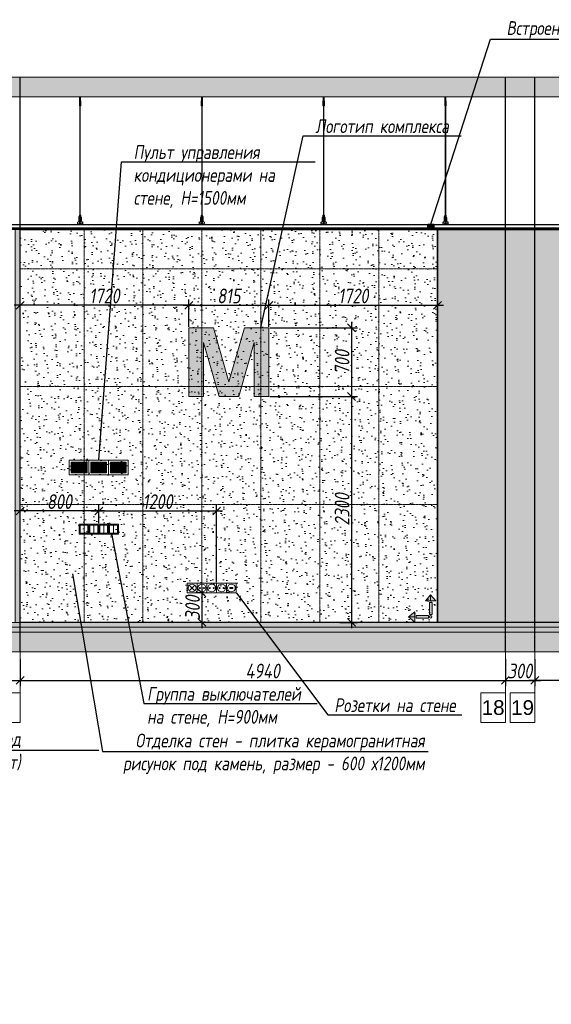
# Model space of a CAD drawing. Header units: millimetres. Extents: x -57162 to 485422, y -209335 to -9481.
# Tile 8 of 256: x -41052 to -35639, y -203874 to -193851. Entities that reach past the tile are written whole.
import ezdxf
from ezdxf import colors
from ezdxf.entities.mleader import LeaderData, LeaderLine
from ezdxf.math import Vec2, Vec3

# ---------------------------------------------------------------- set-up
doc = ezdxf.new("R2010")
doc.units = ezdxf.units.MM
doc.linetypes.add('DASHDOT', pattern=[25.4, 12.7, -6.35, 0, -6.35])
doc.layers.get('Defpoints').update_dxf_attribs({"color": 31})
doc.layers.add('1_Двери', color=7, linetype='Continuous')
for name, color, linetype, lineweight in [('3_RC_Ceiling', 253, 'Continuous', 5), ('A-DETL-GENF', 7, 'Continuous', 5), ('EOM', 1, 'Continuous', 5), ('light_pot', 52, 'Continuous', 15), ('meb', 26, 'Continuous', 15)]:
    doc.layers.add(name, color=color, linetype=linetype, lineweight=lineweight)
for name, color, linetype, lineweight, true_color in [('dim_per', 7, 'Continuous', 9, 0x1c3800), ('dim_razv', 7, 'DASHDOT', 9, 0x183018), ('pol', 7, 'Continuous', 15, 0x55666d), ('wall_new', 7, 'Continuous', 30, 0x003d7a)]:
    doc.layers.add(name, color=color, linetype=linetype, lineweight=lineweight, true_color=true_color)
doc.styles.add('fl_iso paper', font='isocpeur.ttf', dxfattribs={"width": 0.8, "oblique": 10})
doc.styles.get("Standard").update_dxf_attribs({"font": 'arial.ttf'})
doc.dimstyles.new('In tre 1_50', dxfattribs={"dimtxt": 150, "dimasz": 80, "dimexe": 60, "dimexo": 10, "dimgap": 20, "dimtad": 1, "dimdec": 0, "dimrnd": 5, "dimzin": 0, "dimdsep": 46, "dimtxsty": 'fl_iso paper', "dimblk": 'OBLIQUE', "dimcen": 0, "dimdle": 60, "dimadec": 0, "dimazin": 0, "dimtfac": 1, "dimtdec": 0, "dimtofl": 0, "dimtmove": 1, "dimatfit": 1, "dimfxl": 40, "dimtolj": 1, "dimtzin": 0, "dimarcsym": 1})

# ---------------------------------------------------------------- blocks, each defined once
blk = doc.blocks.new('_Oblique')
at = {"color": 0, "linetype": 'ByBlock', "lineweight": -2}
blk.add_line((-0.5, -0.5), (0.5, 0.5), dxfattribs=at)
blk = doc.blocks.new('*D1165')
at = {"layer": 'Defpoints', "color": 0, "linetype": 'ByBlock', "transparency": 16777216}
for p in [(-41747, -200352), (-41047, -200352), (-41047, -200576)]:
    blk.add_point(p, dxfattribs=at)
at = {"layer": 'dim_razv', "color": 0, "linetype": 'ByBlock', "lineweight": -2, "transparency": 16777216}
for p, q in [((-41747, -200362), (-41747, -200636)), ((-41047, -200362), (-41047, -200636)), ((-41807, -200576), (-40987, -200576))]:
    blk.add_line(p, q, dxfattribs=at)
at = {"layer": 'dim_razv', "color": 0, "linetype": 'ByBlock', "lineweight": -2, "transparency": 16777216, "xscale": 80, "yscale": 80, "zscale": 80, "rotation": 180}
blk.add_blockref('_Oblique', (-41747, -200576), dxfattribs=at)
at = {"layer": 'dim_razv', "color": 0, "linetype": 'ByBlock', "lineweight": -2, "transparency": 16777216, "xscale": 80, "yscale": 80, "zscale": 80}
blk.add_blockref('_Oblique', (-41047, -200576), dxfattribs=at)
at = {"layer": 'dim_razv', "color": 0, "linetype": 'ByBlock', "transparency": 16777216, "insert": (-41397, -200481), "char_height": 150, "attachment_point": 5, "style": 'fl_iso paper'}
blk.add_mtext('\\A1;700', dxfattribs=at)
blk = doc.blocks.new('*D1166')
at = {"layer": 'Defpoints', "color": 0, "linetype": 'ByBlock', "transparency": 16777216}
for p in [(-41047, -200362), (-36107, -200352), (-36107, -200576)]:
    blk.add_point(p, dxfattribs=at)
at = {"layer": 'dim_razv', "color": 0, "linetype": 'ByBlock', "lineweight": -2, "transparency": 16777216}
for p, q in [((-36107, -200362), (-36107, -200636)), ((-41047, -200372), (-41047, -200636)), ((-41107, -200576), (-36047, -200576))]:
    blk.add_line(p, q, dxfattribs=at)
at = {"layer": 'dim_razv', "color": 0, "linetype": 'ByBlock', "lineweight": -2, "transparency": 16777216, "xscale": 80, "yscale": 80, "zscale": 80, "rotation": 180}
blk.add_blockref('_Oblique', (-41047, -200576), dxfattribs=at)
at = {"layer": 'dim_razv', "color": 0, "linetype": 'ByBlock', "lineweight": -2, "transparency": 16777216, "xscale": 80, "yscale": 80, "zscale": 80}
blk.add_blockref('_Oblique', (-36107, -200576), dxfattribs=at)
at = {"layer": 'dim_razv', "color": 0, "linetype": 'ByBlock', "transparency": 16777216, "insert": (-38577, -200481), "char_height": 150, "attachment_point": 5, "style": 'fl_iso paper'}
blk.add_mtext('\\A1;4940', dxfattribs=at)
blk = doc.blocks.new('*D1169')
at = {"layer": 'Defpoints', "color": 0, "linetype": 'ByBlock', "transparency": 16777216}
for p in [(-36107, -200352), (-35807, -200352), (-35807, -200576)]:
    blk.add_point(p, dxfattribs=at)
at = {"layer": 'dim_razv', "color": 0, "linetype": 'ByBlock', "lineweight": -2, "transparency": 16777216}
for p, q in [((-36107, -200362), (-36107, -200636)), ((-35807, -200362), (-35807, -200636)), ((-36167, -200576), (-35747, -200576))]:
    blk.add_line(p, q, dxfattribs=at)
at = {"layer": 'dim_razv', "color": 0, "linetype": 'ByBlock', "lineweight": -2, "transparency": 16777216, "xscale": 80, "yscale": 80, "zscale": 80, "rotation": 180}
blk.add_blockref('_Oblique', (-36107, -200576), dxfattribs=at)
at = {"layer": 'dim_razv', "color": 0, "linetype": 'ByBlock', "lineweight": -2, "transparency": 16777216, "xscale": 80, "yscale": 80, "zscale": 80}
blk.add_blockref('_Oblique', (-35807, -200576), dxfattribs=at)
at = {"layer": 'dim_razv', "color": 0, "linetype": 'ByBlock', "transparency": 16777216, "insert": (-35957, -200481), "char_height": 150, "attachment_point": 5, "style": 'fl_iso paper'}
blk.add_mtext('\\A1;300', dxfattribs=at)
blk = doc.blocks.new('*D1175')
at = {"layer": 'Defpoints', "color": 0, "linetype": 'ByBlock', "transparency": 16777216}
for p in [(-35807, -200362), (-34507, -200352), (-35807, -200576)]:
    blk.add_point(p, dxfattribs=at)
at = {"layer": 'dim_razv', "color": 0, "linetype": 'ByBlock', "lineweight": -2, "transparency": 16777216}
for p, q in [((-34507, -200362), (-34507, -200636)), ((-35807, -200372), (-35807, -200636)), ((-34447, -200576), (-35867, -200576))]:
    blk.add_line(p, q, dxfattribs=at)
at = {"layer": 'dim_razv', "color": 0, "linetype": 'ByBlock', "lineweight": -2, "transparency": 16777216, "xscale": 80, "yscale": 80, "zscale": 80, "rotation": 180}
blk.add_blockref('_Oblique', (-35807, -200576), dxfattribs=at)
at = {"layer": 'dim_razv', "color": 0, "linetype": 'ByBlock', "lineweight": -2, "transparency": 16777216, "xscale": 80, "yscale": 80, "zscale": 80}
blk.add_blockref('_Oblique', (-34507, -200576), dxfattribs=at)
at = {"layer": 'dim_razv', "color": 0, "linetype": 'ByBlock', "transparency": 16777216, "insert": (-35157, -200481), "char_height": 150, "attachment_point": 5, "style": 'fl_iso paper'}
blk.add_mtext('\\A1;1300', dxfattribs=at)
blk = doc.blocks.new('*U1158')
at = {"layer": '3_RC_Ceiling', "ltscale": 20}
for p, q in [((490275, -64310), (490275, -64370)), ((490285, -64348), (490275, -64348)), ((490278, -64349), (490278, -64370)), ((490280, -64305), (490280, -64324)), ((490282, -64349), (490282, -64370)), ((490285, -64310), (490285, -64370)), ((490272, -64363), (490278, -64363)), ((490272, -64391), (490278, -64391)), ((490285, -64370), (490275, -64370)), ((490278, -64398), (490278, -64357)), ((490278, -65492), (490278, -64404)), ((490282, -64398), (490282, -64357)), ((490282, -64363), (490287, -64363)), ((490282, -64391), (490287, -64391)), ((490282, -65492), (490282, -64404)), ((490272, -65524), (490278, -65524)), ((490278, -65511), (490278, -65483)), ((490278, -65559), (490278, -65519)), ((490282, -65511), (490282, -65483)), ((490282, -65559), (490282, -65519)), ((490282, -65524), (490287, -65524)), ((490272, -65553), (490278, -65553)), ((490286, -65569), (490274, -65569)), ((490274, -65587), (490274, -65598)), ((490274, -65598), (490274, -65604)), ((490276, -65575), (490276, -65571)), ((490278, -65571), (490277, -65571)), ((490277, -65575), (490277, -65571)), ((490278, -65575), (490277, -65575)), ((490278, -65575), (490277, -65575)), ((490278, -65583), (490278, -65566)), ((490282, -65553), (490287, -65553)), ((490282, -65583), (490282, -65566)), ((490283, -65571), (490282, -65571)), ((490282, -65575), (490282, -65571)), ((490283, -65575), (490282, -65575)), ((490282, -65575), (490282, -65575)), ((490283, -65575), (490283, -65571)), ((490286, -65587), (490286, -65598)), ((490286, -65598), (490286, -65604))]:
    blk.add_line(p, q, dxfattribs=at)
at = {"layer": '3_RC_Ceiling', "ltscale": 20, "elevation": -5}
blk.add_lwpolyline([(490272, -64352), (490272, -64403, 0.311691), (490287, -64403), (490287, -64352, 0.333333)], format="xyb", close=True, dxfattribs=at)
at = {"layer": '3_RC_Ceiling', "ltscale": 20}
for points in [[(490282, -64358, 0.15158), (490282, -64357, 0.106977), (490281, -64357, 0.07462), (490281, -64356, 0.061287), (490280, -64356, 0.061287), (490279, -64356, 0.07462), (490278, -64357, 0.106977), (490278, -64357, 0.15158), (490278, -64358, 0.156429), (490278, -64358, 0.106977)], [(490282, -64397, -0.15158), (490282, -64398, -0.106977), (490281, -64398, -0.07462), (490281, -64398, -0.061287), (490280, -64399, -0.061287), (490279, -64398, -0.07462), (490278, -64398, -0.106977), (490278, -64398, -0.15158), (490278, -64397, -0.156429), (490278, -64397, -0.106977)], [(490282, -64358, -0.164855), (490282, -64358, -0.106977)], [(490282, -64397, -0.164855), (490282, -64397, -0.15158)], [(490287, -65525, -0.160742), (490294, -65538), (490294, -65568, 0.196304), (490301, -65586, -0.186577), (490302, -65588, 0.403263), (490303, -65589), (490303, -65589, 0.315299), (490305, -65588), (490305, -65588, -0.253979), (490306, -65587, -0.113914), (490307, -65587, -0.349227), (490308, -65588), (490308, -65590, -0.065543), (490308, -65592), (490306, -65597, -0.339454), (490296, -65604), (490263, -65604, -0.339454), (490254, -65597), (490252, -65592, -0.065543), (490252, -65590), (490252, -65588, -0.349227), (490253, -65587, -0.113914), (490254, -65587, -0.253979), (490255, -65588), (490255, -65588, 0.315299), (490256, -65589), (490256, -65589, 0.403263), (490258, -65588, -0.186577), (490259, -65586, 0.196304), (490266, -65568), (490266, -65538, -0.160742), (490272, -65525)], [(490282, -65519, 0.15158), (490282, -65519, 0.106977), (490281, -65518, 0.07462), (490281, -65518, 0.061287), (490280, -65518, 0.061287), (490279, -65518, 0.07462), (490278, -65518, 0.106977), (490278, -65519, 0.15158), (490278, -65519, 0.156429), (490278, -65520, 0.106977)], [(490282, -65519, -0.164855), (490282, -65520, -0.106977)], [(490286, -65589), (490286, -65589, 0.414214), (490287, -65588), (490287, -65587, 0.414214), (490286, -65587), (490273, -65587, 0.414214), (490273, -65587), (490273, -65588, 0.414214), (490273, -65589), (490274, -65589)], [(490286, -65596), (490286, -65596, -0.414214), (490287, -65596), (490287, -65597, -0.414214), (490286, -65598), (490273, -65598, -0.414214), (490273, -65597), (490273, -65596, -0.414214), (490273, -65596), (490274, -65596)], [(490286, -65604), (490286, -65605, -0.414214), (490283, -65608), (490277, -65608, -0.414214), (490274, -65605), (490274, -65604)], [(490282, -65559, -0.15158), (490282, -65559, -0.106977), (490281, -65560, -0.07462), (490281, -65560, -0.061287), (490280, -65560, -0.061287), (490279, -65560, -0.07462), (490278, -65560, -0.106977), (490278, -65559, -0.15158), (490278, -65559, -0.156429), (490278, -65558, -0.106977)], [(490282, -65558, -0.164855), (490282, -65559, -0.15158)]]:
    blk.add_lwpolyline(points, format="xyb", dxfattribs=at)
blk.add_lwpolyline([(490272, -65513), (490272, -65564, 0.311691), (490287, -65564), (490287, -65513, 0.333333)], format="xyb", close=True, dxfattribs=at)
at = {"layer": '3_RC_Ceiling', "ltscale": 20, "const_width": 2.22}
blk.add_lwpolyline([(490308, -65585, -1), (490312, -65585), (490312, -65586, -0.267949), (490311, -65587, 0.57735), (490311, -65590, -0.267949), (490312, -65591), (490312, -65594, -0.267949), (490311, -65595, 0.57735), (490311, -65597, -0.267949), (490312, -65599), (490312, -65601, -0.267949), (490311, -65602, 0.57735), (490311, -65605, -0.267949), (490312, -65606), (490312, -65609, -0.414214), (490311, -65610), (490304, -65610, -0.247529), (490303, -65610, 0.247529), (490302, -65609), (490298, -65609, 0.247529), (490297, -65610, -0.247529), (490296, -65610), (490282, -65610, -0.267949), (490281, -65610, 0.57735), (490279, -65610, -0.267949), (490277, -65610), (490264, -65610, -0.247529), (490263, -65610, 0.247529), (490261, -65609), (490258, -65609, 0.247529), (490256, -65610, -0.247529), (490255, -65610), (490249, -65610, -0.414214), (490248, -65609), (490248, -65606, -0.267949), (490248, -65605, 0.57735), (490248, -65602, -0.267949), (490248, -65601), (490248, -65599, -0.267949), (490248, -65597, 0.57735), (490248, -65595, -0.267949), (490248, -65594), (490248, -65591, -0.267949), (490248, -65590, 0.57735), (490248, -65587, -0.267949), (490248, -65586), (490248, -65585, -1), (490252, -65585, -1)], format="xyb", dxfattribs=at)
at = {"layer": '3_RC_Ceiling', "ltscale": 20, "flags": 128}
blk.add_lwpolyline([(490286, -65587, -0.414214), (490286, -65586), (490287, -65586), (490287, -65573), (490286, -65573, -0.414214), (490286, -65573), (490286, -65568), (490274, -65568), (490274, -65573, -0.414214), (490274, -65573), (490273, -65573), (490273, -65586), (490274, -65586, -0.414214), (490274, -65587)], format="xyb", dxfattribs=at)
at = {"layer": '3_RC_Ceiling', "ltscale": 20}
for centre in [(490280, -64366), (490280, -64386), (490280, -65528), (490280, -65548)]:
    blk.add_circle(centre, 1.6, dxfattribs=at)
for centre, radius, start, end in [((490280, -64376), 2.8, 131.8117, 228.1912), ((490280, -64376), 2.8, 131.8117, 228.1912), ((490280, -64376), 2.8, 48.191, 131.8117), ((490280, -64376), 2.8, 228.1912, 311.8118), ((490280, -64376), 2.8, 311.8118, 48.191), ((490280, -65538), 2.8, 131.8117, 228.1912), ((490280, -65538), 2.8, 131.8117, 228.1912), ((490280, -65538), 2.8, 48.191, 131.8117), ((490280, -65538), 2.8, 228.1912, 311.8118), ((490280, -65538), 2.8, 311.8118, 48.191), ((490277, -65571), 0.5, 90.0014, 180.0014), ((490277, -65575), 0.5, 180.0014, 270.0014), ((490279, -65582), 1.44, 219.6407, 243.4364), ((490280, -65581), 2.48, 243.4364, 258.3005), ((490278, -65583), 0.531, 180.0014, 219.6407), ((490280, -65580), 3.99, 258.3005, 270.0014), ((490280, -65580), 3.99, 270.0014, 281.7023), ((490280, -65581), 2.48, 281.7023, 296.5665), ((490281, -65582), 1.44, 296.5665, 320.3621), ((490281, -65583), 0.531, 320.3621, 0.0014), ((490283, -65571), 0.5, 0.0014, 90.0014), ((490283, -65575), 0.5, 270.0014, 0.0014)]:
    blk.add_arc(centre, radius, start, end, dxfattribs=at)
blk = doc.blocks.new('*U1198')
at = {"layer": '3_RC_Ceiling'}
blk.add_blockref('*U1158', (-490280, 64958, 3), dxfattribs=at)
blk = doc.blocks.new('*U1199')
at = {"color": 0, "linetype": 'ByBlock', "lineweight": -2, "transparency": 16777216}
for p in [(9920, 0), (11160, 0), (12400, 0), (13640, 0)]:
    blk.add_blockref('*U1198', p, dxfattribs=at)
blk = doc.blocks.new('*D1218')
at = {"layer": 'Defpoints', "color": 0, "linetype": 'ByBlock', "transparency": 16777216}
for p in [(-39169, -199686), (-39197, -199986), (-39169, -199986)]:
    blk.add_point(p, dxfattribs=at)
at = {"layer": 'dim_razv', "color": 0, "linetype": 'ByBlock', "lineweight": -2, "transparency": 16777216}
for p, q in [((-39197, -199626), (-39197, -200046)), ((-39179, -199686), (-39257, -199686)), ((-39179, -199986), (-39257, -199986))]:
    blk.add_line(p, q, dxfattribs=at)
at = {"layer": 'dim_razv', "color": 0, "linetype": 'ByBlock', "lineweight": -2, "transparency": 16777216, "xscale": 80, "yscale": 80, "zscale": 80}
for p, rotation in [((-39197, -199686), 90), ((-39197, -199986), 270)]:
    blk.add_blockref('_Oblique', p, dxfattribs=dict(at, rotation=rotation))
at = {"layer": 'dim_razv', "color": 0, "linetype": 'ByBlock', "transparency": 16777216, "insert": (-39292, -199836), "char_height": 150, "attachment_point": 5, "rotation": 90, "style": 'fl_iso paper'}
blk.add_mtext('\\A1;300', dxfattribs=at)
blk = doc.blocks.new('1')
at = {"layer": 'pol', "linetype": 'ByBlock'}
h = blk.add_hatch(color=1, dxfattribs=at)
h.paths.add_polyline_path([(35776, 73135), (35803, 73135), (35803, 73259), (35776, 73259)])
h.paths.add_polyline_path([(35790, 73275), (35843, 73275), (35790, 73338)])
h.paths.add_polyline_path([(35790, 73275), (35736, 73275), (35790, 73338)])
edge = h.paths.add_edge_path()
edge.add_arc((35790, 73111), 13.4, 0, 360)
h = blk.add_hatch(color=1, dxfattribs=at)
h.paths.add_polyline_path([(35813, 73097), (35813, 73124), (35937, 73124), (35937, 73097)])
h.paths.add_polyline_path([(35952, 73111), (35952, 73164), (36016, 73111)])
h.paths.add_polyline_path([(35952, 73111), (35952, 73057), (36016, 73111)])
at = {"layer": 'pol', "color": 1, "linetype": 'ByBlock'}
for points in [[(35790, 73275), (35736, 73275), (35790, 73338), (35790, 73275)], [(35790, 73275), (35843, 73275), (35790, 73338), (35790, 73275)], [(35952, 73111), (35952, 73164), (36016, 73111), (35952, 73111)], [(35952, 73111), (35952, 73057), (36016, 73111), (35952, 73111)]]:
    blk.add_lwpolyline(points, dxfattribs=at)
for points in [[(35776, 73135), (35803, 73135), (35803, 73259), (35776, 73259)], [(35813, 73097), (35813, 73124), (35937, 73124), (35937, 73097)]]:
    blk.add_lwpolyline(points, close=True, dxfattribs=at)
blk.add_circle((35790, 73111), 13.4, dxfattribs=at)
blk = doc.blocks.new('*D1970')
at = {"layer": 'Defpoints', "color": 0, "linetype": 'ByBlock', "transparency": 16777216}
for p in [(-41047, -198852), (-41047, -198986), (-40247, -198986)]:
    blk.add_point(p, dxfattribs=at)
at = {"layer": 'dim_razv', "color": 0, "linetype": 'ByBlock', "lineweight": -2, "transparency": 16777216}
for p, q in [((-40187, -198852), (-41107, -198852)), ((-41047, -198976), (-41047, -198792)), ((-40247, -198976), (-40247, -198792))]:
    blk.add_line(p, q, dxfattribs=at)
at = {"layer": 'dim_razv', "color": 0, "linetype": 'ByBlock', "lineweight": -2, "transparency": 16777216, "xscale": 80, "yscale": 80, "zscale": 80, "rotation": 180}
blk.add_blockref('_Oblique', (-41047, -198852), dxfattribs=at)
at = {"layer": 'dim_razv', "color": 0, "linetype": 'ByBlock', "lineweight": -2, "transparency": 16777216, "xscale": 80, "yscale": 80, "zscale": 80}
blk.add_blockref('_Oblique', (-40247, -198852), dxfattribs=at)
at = {"layer": 'dim_razv', "color": 0, "linetype": 'ByBlock', "transparency": 16777216, "insert": (-40647, -198757), "char_height": 150, "attachment_point": 5, "style": 'fl_iso paper'}
blk.add_mtext('\\A1;800', dxfattribs=at)
blk = doc.blocks.new('*D1971')
at = {"layer": 'Defpoints', "color": 0, "linetype": 'ByBlock', "transparency": 16777216}
for p in [(-39047, -198852), (-40247, -198986), (-39047, -199586)]:
    blk.add_point(p, dxfattribs=at)
at = {"layer": 'dim_razv', "color": 0, "linetype": 'ByBlock', "lineweight": -2, "transparency": 16777216}
for p, q in [((-40307, -198852), (-38987, -198852)), ((-40247, -198976), (-40247, -198792)), ((-39047, -199576), (-39047, -198792))]:
    blk.add_line(p, q, dxfattribs=at)
at = {"layer": 'dim_razv', "color": 0, "linetype": 'ByBlock', "lineweight": -2, "transparency": 16777216, "xscale": 80, "yscale": 80, "zscale": 80, "rotation": 180}
blk.add_blockref('_Oblique', (-40247, -198852), dxfattribs=at)
at = {"layer": 'dim_razv', "color": 0, "linetype": 'ByBlock', "lineweight": -2, "transparency": 16777216, "xscale": 80, "yscale": 80, "zscale": 80}
blk.add_blockref('_Oblique', (-39047, -198852), dxfattribs=at)
at = {"layer": 'dim_razv', "color": 0, "linetype": 'ByBlock', "transparency": 16777216, "insert": (-39647, -198757), "char_height": 150, "attachment_point": 5, "style": 'fl_iso paper'}
blk.add_mtext('\\A1;1200', dxfattribs=at)
blk = doc.blocks.new('*D1985')
at = {"layer": 'Defpoints', "color": 0, "linetype": 'ByBlock', "transparency": 16777216}
for p in [(-38514, -196758), (-39329, -196987), (-38514, -196987)]:
    blk.add_point(p, dxfattribs=at)
at = {"layer": 'dim_razv', "color": 0, "linetype": 'ByBlock', "lineweight": -2, "transparency": 16777216}
for p, q in [((-39389, -196758), (-38454, -196758)), ((-39329, -196977), (-39329, -196698)), ((-38514, -196977), (-38514, -196698))]:
    blk.add_line(p, q, dxfattribs=at)
at = {"layer": 'dim_razv', "color": 0, "linetype": 'ByBlock', "lineweight": -2, "transparency": 16777216, "xscale": 80, "yscale": 80, "zscale": 80, "rotation": 180}
blk.add_blockref('_Oblique', (-39329, -196758), dxfattribs=at)
at = {"layer": 'dim_razv', "color": 0, "linetype": 'ByBlock', "lineweight": -2, "transparency": 16777216, "xscale": 80, "yscale": 80, "zscale": 80}
blk.add_blockref('_Oblique', (-38514, -196758), dxfattribs=at)
at = {"layer": 'dim_razv', "color": 0, "linetype": 'ByBlock', "transparency": 16777216, "insert": (-38922, -196663), "char_height": 150, "attachment_point": 5, "style": 'fl_iso paper'}
blk.add_mtext('\\A1;815', dxfattribs=at)
blk = doc.blocks.new('*D1986')
at = {"layer": 'Defpoints', "color": 0, "linetype": 'ByBlock', "transparency": 16777216}
for p in [(-36797, -196758), (-38514, -196987), (-36797, -196987)]:
    blk.add_point(p, dxfattribs=at)
at = {"layer": 'dim_razv', "color": 0, "linetype": 'ByBlock', "lineweight": -2, "transparency": 16777216}
for p, q in [((-38574, -196758), (-36737, -196758)), ((-38514, -196977), (-38514, -196698)), ((-36797, -196977), (-36797, -196698))]:
    blk.add_line(p, q, dxfattribs=at)
at = {"layer": 'dim_razv', "color": 0, "linetype": 'ByBlock', "lineweight": -2, "transparency": 16777216, "xscale": 80, "yscale": 80, "zscale": 80, "rotation": 180}
blk.add_blockref('_Oblique', (-38514, -196758), dxfattribs=at)
at = {"layer": 'dim_razv', "color": 0, "linetype": 'ByBlock', "lineweight": -2, "transparency": 16777216, "xscale": 80, "yscale": 80, "zscale": 80}
blk.add_blockref('_Oblique', (-36797, -196758), dxfattribs=at)
at = {"layer": 'dim_razv', "color": 0, "linetype": 'ByBlock', "transparency": 16777216, "insert": (-37655, -196663), "char_height": 150, "attachment_point": 5, "style": 'fl_iso paper'}
blk.add_mtext('\\A1;1720', dxfattribs=at)
blk = doc.blocks.new('*D1987')
at = {"layer": 'Defpoints', "color": 0, "linetype": 'ByBlock', "transparency": 16777216}
for p in [(-41047, -196758), (-41047, -196987), (-39329, -196987)]:
    blk.add_point(p, dxfattribs=at)
at = {"layer": 'dim_razv', "color": 0, "linetype": 'ByBlock', "lineweight": -2, "transparency": 16777216}
for p, q in [((-39269, -196758), (-41107, -196758)), ((-41047, -196977), (-41047, -196698)), ((-39329, -196977), (-39329, -196698))]:
    blk.add_line(p, q, dxfattribs=at)
at = {"layer": 'dim_razv', "color": 0, "linetype": 'ByBlock', "lineweight": -2, "transparency": 16777216, "xscale": 80, "yscale": 80, "zscale": 80, "rotation": 180}
blk.add_blockref('_Oblique', (-41047, -196758), dxfattribs=at)
at = {"layer": 'dim_razv', "color": 0, "linetype": 'ByBlock', "lineweight": -2, "transparency": 16777216, "xscale": 80, "yscale": 80, "zscale": 80}
blk.add_blockref('_Oblique', (-39329, -196758), dxfattribs=at)
at = {"layer": 'dim_razv', "color": 0, "linetype": 'ByBlock', "transparency": 16777216, "insert": (-40188, -196663), "char_height": 150, "attachment_point": 5, "style": 'fl_iso paper'}
blk.add_mtext('\\A1;1720', dxfattribs=at)
blk = doc.blocks.new('*D1988')
at = {"layer": 'Defpoints', "color": 0, "linetype": 'ByBlock', "transparency": 16777216}
for p in [(-38514, -196987), (-38514, -197687), (-37674, -197687)]:
    blk.add_point(p, dxfattribs=at)
at = {"layer": 'dim_razv', "color": 0, "linetype": 'ByBlock', "lineweight": -2, "transparency": 16777216}
for p, q in [((-37674, -196927), (-37674, -197747)), ((-38504, -196987), (-37614, -196987)), ((-38504, -197687), (-37614, -197687))]:
    blk.add_line(p, q, dxfattribs=at)
at = {"layer": 'dim_razv', "color": 0, "linetype": 'ByBlock', "lineweight": -2, "transparency": 16777216, "xscale": 80, "yscale": 80, "zscale": 80}
for p, rotation in [((-37674, -196987), 90), ((-37674, -197687), 270)]:
    blk.add_blockref('_Oblique', p, dxfattribs=dict(at, rotation=rotation))
at = {"layer": 'dim_razv', "color": 0, "linetype": 'ByBlock', "transparency": 16777216, "insert": (-37769, -197337), "char_height": 150, "attachment_point": 5, "rotation": 90, "style": 'fl_iso paper'}
blk.add_mtext('\\A1;700', dxfattribs=at)
blk = doc.blocks.new('*D1989')
at = {"layer": 'Defpoints', "color": 0, "linetype": 'ByBlock', "transparency": 16777216}
for p in [(-38514, -197687), (-37801, -199986), (-37674, -199986)]:
    blk.add_point(p, dxfattribs=at)
at = {"layer": 'dim_razv', "color": 0, "linetype": 'ByBlock', "lineweight": -2, "transparency": 16777216}
for p, q in [((-37674, -197627), (-37674, -200046)), ((-38504, -197687), (-37614, -197687)), ((-37791, -199986), (-37614, -199986))]:
    blk.add_line(p, q, dxfattribs=at)
at = {"layer": 'dim_razv', "color": 0, "linetype": 'ByBlock', "lineweight": -2, "transparency": 16777216, "xscale": 80, "yscale": 80, "zscale": 80}
for p, rotation in [((-37674, -197687), 90), ((-37674, -199986), 270)]:
    blk.add_blockref('_Oblique', p, dxfattribs=dict(at, rotation=rotation))
at = {"layer": 'dim_razv', "color": 0, "linetype": 'ByBlock', "transparency": 16777216, "insert": (-37769, -198836), "char_height": 150, "attachment_point": 5, "rotation": 90, "style": 'fl_iso paper'}
blk.add_mtext('\\A1;2300', dxfattribs=at)

msp = doc.modelspace()

# ---------------------------------------------------------------- hatches: boundary and pattern name
at = {"lineweight": 13}
h = msp.add_hatch(color=253, dxfattribs=at)
h.dxf.hatch_style = 1
h.set_gradient(color1=(201, 61, 49), color2=(216, 219, 228), name='INVCURVED')
h.paths.add_polyline_path([(-36796.6, -195986.3), (-33161.6, -195986.3), (-33161.6, -199986.3), (-36796.6, -199986.3)])
h = msp.add_hatch(color=253, dxfattribs=at)
h.dxf.hatch_style = 1
h.set_gradient(color1=(201, 61, 49), color2=(216, 219, 228), name='INVCURVED')
h.paths.add_polyline_path([(-39329.1, -197686.5), (-39329.1, -196986.5), (-39079.1, -196986.5), (-38921.6, -197536.5), (-38764.1, -196986.5), (-38514.1, -196986.5), (-38514.1, -197686.5), (-38664.1, -197686.5), (-38664.1, -197136.5), (-38821.6, -197686.5), (-39021.6, -197686.5), (-39179.1, -197136.5), (-39179.1, -197686.5)])
at = {"layer": 'A-DETL-GENF'}
h = msp.add_hatch(dxfattribs=at)
h.set_pattern_fill('ANSI35', color=256, scale=20, style=0)
h.set_pattern_definition([(45, (-175554.6, -202177.55), (-89.80256, 89.80256), []), (45, (-175464.8, -202177.55), (-89.80256, 89.80256), [158.75, -31.75, 0, -31.75])])
h.paths.add_polyline_path([(-55480.4, -194636.3), (14122.4, -194636.3), (14122.4, -194436.3), (-55480.4, -194436.3)])
h = msp.add_hatch(dxfattribs=at)
h.set_pattern_fill('AR-CONC', color=256, style=0)
h.set_pattern_definition([(50, (-207238.09, -207827.55), (182.18467, -15.93909), [19.05, -209.55]), (355, (-207238.09, -207827.55), (-35.24342, 191.05685), [15.24, -167.64058]), (100.451445, (-207222.9, -207828.88), (146.94125, 175.11775), [16.19001, -178.09024]), (46.1842, (-207238.1, -207776.75), (271.07904, -42.04233), [28.575, -314.325]), (96.63556, (-207215.5, -207780.25), (237.40413, 247.42612), [24.28502, -267.1356]), (351.18415, (-207238.1, -207776.75), (237.40413, 247.42612), [22.85997, -251.45973]), (21, (-207212.69, -207789.45), (151.61439, -102.2652), [19.05, -209.55]), (326, (-207212.69, -207789.45), (61.80203, 184.18797), [15.24, -167.64]), (71.451445, (-207200.06, -207797.97), (213.41642, 81.92277), [16.19001, -178.08994]), (37.5, (-207238.09, -207827.55), (3.088603, 84.555039), [0, -165.608, 0, -170.18, 0, -168.275]), (7.5, (-207238.09, -207827.55), (66.819663, 100.180575), [0, -97.028, 0, -161.798, 0, -64.135]), (327.5, (-207294.73, -207827.55), (135.590595, -5.728744), [0, -63.5, 0, -198.12, 0, -262.89]), (317.5, (-207320.13, -207827.55), (148.12918, 25.42649), [0, -82.55, 0, -131.572, 0, -186.69])])
h.paths.add_polyline_path([(-55480.4, -200036.3), (14122.4, -200036.3), (14122.4, -199986.3), (-55480.4, -199986.3)])
h = msp.add_hatch(dxfattribs=at)
h.set_pattern_fill('ANSI35', color=256, scale=10, style=0)
h.set_pattern_definition([(45, (-207238.09, -207827.55), (-44.90128, 44.90128), []), (45, (-207193.19, -207827.55), (-44.90128, 44.90128), [79.375, -15.875, 0, -15.875])])
h.paths.add_polyline_path([(14122.4, -200086.3), (-55480.4, -200086.3), (-55480.4, -200036.3), (14122.4, -200036.3)])
h = msp.add_hatch(dxfattribs=at)
h.set_pattern_fill('ANSI35', color=256, scale=20, style=0)
h.set_pattern_definition([(45, (-207238.09, -207827.55), (-89.80256, 89.80256), []), (45, (-207148.29, -207827.55), (-89.80256, 89.80256), [158.75, -31.75, 0, -31.75])])
h.paths.add_polyline_path([(-55480.4, -200286.3), (14122.4, -200286.3), (14122.4, -200086.3), (-55480.4, -200086.3)])
at = {"layer": 'dim_razv', "true_color": 0xffffff, "transparency": 33554687}
h = msp.add_hatch(dxfattribs=at)
h.set_pattern_fill('AR-SAND', scale=3, angle=315)
h.paths.add_polyline_path([(-41046.6, -195986.3), (-36796.6, -195986.3), (-36796.6, -199986.3), (-41046.6, -199986.3)])
at = {"layer": 'EOM', "linetype": 'ByBlock'}
h = msp.add_hatch(dxfattribs=at)
h.set_pattern_fill('ANSI31', color=252, scale=3)
h.set_pattern_definition([(45, (-214661.456, 2193.639), (-6.7351921, 6.7351921), [])])
h.paths.add_polyline_path([(-40526.6, -198465.1), (-40366.6, -198465.1), (-40366.6, -198355.1), (-40526.6, -198355.1)])
h = msp.add_hatch(dxfattribs=at)
h.set_pattern_fill('ANSI31', color=252, scale=3)
h.set_pattern_definition([(45, (-214461.456, 2193.639), (-6.7351921, 6.7351921), [])])
h.paths.add_polyline_path([(-40326.6, -198465.1), (-40166.6, -198465.1), (-40166.6, -198355.1), (-40326.6, -198355.1)])
h = msp.add_hatch(dxfattribs=at)
h.set_pattern_fill('ANSI31', color=252, scale=3)
h.set_pattern_definition([(45, (-214261.456, 2193.639), (-6.7351921, 6.7351921), [])])
h.paths.add_polyline_path([(-40126.6, -198465.1), (-39966.6, -198465.1), (-39966.6, -198355.1), (-40126.6, -198355.1)])
h = msp.add_hatch(dxfattribs=at)
h.set_pattern_fill('ANSI31', color=256)
h.set_pattern_definition([(45, (-273275.049, 4213.0255), (-2.24506403, 2.24506403), [])])
h.paths.add_polyline_path([(-38911.6, -199636.3), (-38881.6, -199636.3), (-38881.6, -199631.3), (-38911.6, -199631.3)])
at = {"layer": 'light_pot', "linetype": 'ByBlock', "true_color": 0xfdffd1}
h = msp.add_hatch(color=7, dxfattribs=at)
h.dxf.hatch_style = 1
h.paths.add_polyline_path([(-41046.6, -199986.3), (-41096.6, -199986.3), (-41096.6, -195986.3), (-41046.6, -195986.3)])
at = {"layer": 'wall_new', "linetype": 'ByBlock', "lineweight": 9, "true_color": 0x007dfa}
h = msp.add_hatch(color=150, dxfattribs=at)
h.dxf.hatch_style = 1
h.paths.add_polyline_path([(-36836.6, -195986.3), (-36897.6, -195986.3), (-36897.6, -195936.3), (-36836.6, -195936.3)])

# ---------------------------------------------------------------- linework, layer by layer
at = {"lineweight": 13}
for points in [[(-55480.4, -194636.3), (14122.4, -194636.3), (14122.4, -194436.3), (-55480.4, -194436.3)], [(-55480.4, -200036.3), (14122.4, -200036.3), (14122.4, -199986.3), (-55480.4, -199986.3)], [(14122.4, -200086.3), (-55480.4, -200086.3), (-55480.4, -200036.3), (14122.4, -200036.3)], [(-55480.4, -200286.3), (14122.4, -200286.3), (14122.4, -200086.3), (-55480.4, -200086.3)]]:
    msp.add_lwpolyline(points, close=True, dxfattribs=at)
at = {"lineweight": 30}
for points in [[(-41046.6, -200286.3), (-41046.6, -194436.3)], [(-36106.6, -200286.3), (-36106.6, -194436.3)], [(-35806.6, -200286.3), (-35806.6, -194436.3)]]:
    msp.add_lwpolyline(points, dxfattribs=at)
at = {"linetype": 'ByBlock'}
for points in [[(-50446.6, -195936.3), (11188.4, -195936.3), (11188.4, -195971.3), (-50446.6, -195971.3)], [(11188.4, -195986.3), (-50446.6, -195986.3), (-50446.6, -195971.3), (11188.4, -195971.3)]]:
    msp.add_lwpolyline(points, close=True, dxfattribs=at)
for points in [[(-41046.6, -195986.3), (-36796.6, -195986.3), (-36796.6, -199986.3), (-41046.6, -199986.3)], [(-36796.6, -195986.3), (-33161.6, -195986.3), (-33161.6, -199986.3), (-36796.6, -199986.3)]]:
    msp.add_lwpolyline(points, close=True)
at = {"layer": '1_Двери', "lineweight": 18}
msp.add_lwpolyline([(-39329.1, -197686.5), (-39329.1, -196986.5), (-39079.1, -196986.5), (-38921.6, -197536.5), (-38764.1, -196986.5), (-38514.1, -196986.5), (-38514.1, -197686.5), (-38664.1, -197686.5), (-38664.1, -197136.5), (-38821.6, -197686.5), (-39021.6, -197686.5), (-39179.1, -197136.5), (-39179.1, -197686.5)], close=True, dxfattribs=at)
at = {"layer": 'dim_razv', "color": 253, "ltscale": 0.3, "transparency": 33554687}
for points in [[(-40396.6, -199986.3), (-40396.6, -195986.3)], [(-39796.6, -199986.3), (-39796.6, -195986.3)], [(-39196.6, -199986.3), (-39196.6, -195986.3)], [(-38596.6, -199986.3), (-38596.6, -195986.3)], [(-37996.6, -199986.3), (-37996.6, -195986.3)], [(-37396.6, -199986.3), (-37396.6, -195986.3)], [(-41046.6, -196386.3), (-36796.6, -196386.3)], [(-41046.6, -197586.3), (-36796.6, -197586.3)], [(-41046.6, -198786.3), (-36796.6, -198786.3)]]:
    msp.add_lwpolyline(points, dxfattribs=at)
at = {"layer": 'EOM', "color": 252, "linetype": 'ByBlock'}
for points in [[(-40546.6, -198485.1), (-40346.6, -198485.1), (-40346.6, -198335.1), (-40546.6, -198335.1)], [(-40526.6, -198465.1), (-40366.6, -198465.1), (-40366.6, -198355.1), (-40526.6, -198355.1)], [(-40346.6, -198485.1), (-40146.6, -198485.1), (-40146.6, -198335.1), (-40346.6, -198335.1)], [(-40326.6, -198465.1), (-40166.6, -198465.1), (-40166.6, -198355.1), (-40326.6, -198355.1)], [(-40146.6, -198485.1), (-39946.6, -198485.1), (-39946.6, -198335.1), (-40146.6, -198335.1)], [(-40126.6, -198465.1), (-39966.6, -198465.1), (-39966.6, -198355.1), (-40126.6, -198355.1)], [(-40346.6, -199086.3), (-40446.6, -199086.3), (-40446.6, -198986.3), (-40346.6, -198986.3)], [(-40356.6, -199076.3), (-40436.6, -199076.3), (-40436.6, -198996.3), (-40356.6, -198996.3)], [(-40246.6, -199086.3), (-40346.6, -199086.3), (-40346.6, -198986.3), (-40246.6, -198986.3)], [(-40256.6, -199076.3), (-40336.6, -199076.3), (-40336.6, -198996.3), (-40256.6, -198996.3)], [(-40146.6, -199086.3), (-40246.6, -199086.3), (-40246.6, -198986.3), (-40146.6, -198986.3)], [(-40156.6, -199076.3), (-40236.6, -199076.3), (-40236.6, -198996.3), (-40156.6, -198996.3)], [(-40046.6, -199086.3), (-40146.6, -199086.3), (-40146.6, -198986.3), (-40046.6, -198986.3)], [(-40056.6, -199076.3), (-40136.6, -199076.3), (-40136.6, -198996.3), (-40056.6, -198996.3)], [(-39246.6, -199686.3), (-39346.6, -199686.3), (-39346.6, -199586.3), (-39246.6, -199586.3)], [(-39146.6, -199686.3), (-39246.6, -199686.3), (-39246.6, -199586.3), (-39146.6, -199586.3)], [(-39046.6, -199686.3), (-39146.6, -199686.3), (-39146.6, -199586.3), (-39046.6, -199586.3)], [(-38946.6, -199686.3), (-39046.6, -199686.3), (-39046.6, -199586.3), (-38946.6, -199586.3)], [(-38846.6, -199686.3), (-38946.6, -199686.3), (-38946.6, -199586.3), (-38846.6, -199586.3)], [(-38911.6, -199631.3), (-38881.6, -199631.3), (-38881.6, -199641.3), (-38911.6, -199641.3)], [(-38911.6, -199636.3), (-38881.6, -199636.3), (-38881.6, -199631.3), (-38911.6, -199631.3)]]:
    msp.add_lwpolyline(points, close=True, dxfattribs=at)
for points in [[(-40396.6, -198996.3), (-40396.6, -199076.3)], [(-40296.6, -198996.3), (-40296.6, -199076.3)], [(-40196.6, -198996.3), (-40196.6, -199076.3)], [(-40096.6, -198996.3), (-40096.6, -199076.3)], [(-39324.9, -199608.1), (-39268.3, -199664.6)], [(-39268.3, -199608.1), (-39324.9, -199664.6)]]:
    msp.add_lwpolyline(points, dxfattribs=at)
for centre, radius in [((-39296.6, -199636.3), 40), ((-39196.6, -199636.3), 40), ((-39216.6, -199636.3), 5), ((-39176.6, -199636.3), 5), ((-39096.6, -199636.3), 40), ((-39116.6, -199636.3), 5), ((-39076.6, -199636.3), 5), ((-38996.6, -199636.3), 40), ((-39016.6, -199636.3), 5), ((-38976.6, -199636.3), 5), ((-38896.6, -199636.3), 40)]:
    msp.add_circle(centre, radius, dxfattribs=at)
at = {"layer": 'light_pot', "color": 160, "linetype": 'ByBlock', "true_color": 0x003efa}
msp.add_lwpolyline([(-41046.6, -199986.3), (-41096.6, -199986.3), (-41096.6, -195986.3), (-41046.6, -195986.3)], close=True, dxfattribs=at)
at = {"layer": 'meb', "color": 5, "true_color": 0x0505ff}
for points in [[(-41046.6, -199700), (-41046.6, -201004.2)], [(-36106.6, -199700), (-36106.6, -201004.2)], [(-35806.6, -199700), (-35806.6, -201004.2)]]:
    msp.add_lwpolyline(points, dxfattribs=at)
for points in [[(-41296.6, -201004.2), (-41046.6, -201004.2), (-41046.6, -200704.2), (-41296.6, -200704.2)], [(-36356.6, -201004.2), (-36106.6, -201004.2), (-36106.6, -200704.2), (-36356.6, -200704.2)], [(-36056.6, -201004.2), (-35806.6, -201004.2), (-35806.6, -200704.2), (-36056.6, -200704.2)]]:
    msp.add_lwpolyline(points, close=True, dxfattribs=at)
at = {"layer": 'wall_new', "linetype": 'ByBlock', "lineweight": 35}
msp.add_lwpolyline([(-36836.6, -195986.3), (-36897.6, -195986.3), (-36897.6, -195936.3), (-36836.6, -195936.3)], close=True, dxfattribs=at)

# ---------------------------------------------------------------- block references
msp.add_blockref('*U1199', (-50356.7, -195283.9, -2.5))
at = {"linetype": 'ByBlock', "xscale": -0.9938708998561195, "yscale": 0.9938708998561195, "zscale": 0.9938708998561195}
msp.add_blockref('1', (-1297, -272592.7), dxfattribs=at)

# ---------------------------------------------------------------- texts
at = {"layer": 'meb', "color": 5, "true_color": 0x0505ff, "char_height": 150, "attachment_point": 5}
for s, insert in [('18', (-36231.6, -200854.2)), ('19', (-35931.6, -200854.2))]:
    msp.add_mtext_dynamic_manual_height_columns(s, width=165.776, gutter_width=12.5, heights=[0], dxfattribs=dict(at, insert=insert))

# ---------------------------------------------------------------- dimensions: what is measured, and where the dimension line sits
at = {"layer": 'dim_razv', "linetype": 'ByBlock'}
for base, p1, p2, picture, middle in [((-41046.5709277, -196757.5422605), (-39329.0709277, -196986.5255111), (-41046.5709277, -196986.5255111), '*D1987', (-40187.8209277, -196662.5422605)), ((-38514.1, -196757.5), (-39329.1, -196986.5), (-38514.1, -196986.5), '*D1985', (-38921.6, -196662.5)), ((-36796.5709277, -196757.5422605), (-38514.0709277, -196986.5255111), (-36796.5709277, -196986.5255111), '*D1986', (-37655.3209277, -196662.5422605)), ((-41046.6, -198852.1), (-40246.6, -198986.3), (-41046.6, -198986.3), '*D1970', (-40646.6, -198757.1)), ((-39046.6, -198852.1), (-40246.6, -198986.3), (-39046.6, -199586.3), '*D1971', (-39646.6, -198757.1)), ((-41046.6, -200575.5), (-41746.6, -200352.1), (-41046.6, -200352.1), '*D1165', (-41396.6, -200480.5)), ((-36106.6, -200575.5), (-41046.6, -200362.1), (-36106.6, -200352.1), '*D1166', (-38576.6, -200480.5)), ((-35806.6, -200575.5), (-36106.6, -200352.1), (-35806.6, -200352.1), '*D1169', (-35956.6, -200480.5)), ((-35806.6, -200575.5), (-34506.6, -200352.1), (-35806.6, -200362.1), '*D1175', (-35156.6, -200480.5))]:
    dim = msp.add_linear_dim(base=base, p1=p1, p2=p2, dimstyle='In tre 1_50', dxfattribs=at)
    dim.commit()
    dim.dimension.update_dxf_attribs({"geometry": picture, "text_midpoint": middle})
for base, p1, p2, picture, middle in [((-37674.5, -197686.5), (-38514.1, -196986.5), (-38514.1, -197686.5), '*D1988', (-37769.5, -197336.5)), ((-37674.5, -199986.3), (-38514.1, -197686.5), (-37801.4, -199986.3), '*D1989', (-37769.5, -198836.4)), ((-39197, -199986.3), (-39169, -199686.3), (-39169, -199986.3), '*D1218', (-39292, -199836.3))]:
    dim = msp.add_linear_dim(base=base, p1=p1, p2=p2, angle=90, dimstyle='In tre 1_50', dxfattribs=at)
    dim.commit()
    dim.dimension.update_dxf_attribs({"geometry": picture, "text_midpoint": middle})

# ---------------------------------------------------------------- leaders
at = {"layer": 'dim_per', "linetype": 'ByBlock'}
ml = msp.add_multileader_mtext('Standard', dxfattribs=at)
ml.set_content('Встроенный трек в потолке', color=256, style='fl_iso paper')
ml.set_leader_properties()
ml.build(insert=Vec2(0, 0))
ml.multileader.update_dxf_attribs({"text_left_attachment_type": 6, "text_right_attachment_type": 6, "dogleg_length": 252.8})
ctx = ml.context
ctx.base_point, ctx.char_height, ctx.plane_origin = Vec3(-36130.7, -194047.7), 140, Vec3(-36423, -191558.1)
ctx.left_attachment, ctx.right_attachment, ctx.text_align_type = 6, 6, 2
notes = []
notes.append((ctx, [(0, (1, 1, 0), (-36257.1, -194047.7), (1, 0), 126.4, [(0, [(-36867.1, -195936.3)], 0, [])])]))
ctx.mtext.insert, ctx.mtext.alignment, ctx.mtext.flow_direction = Vec3(-34121.6, -193865.7), 3, 5
ml = msp.add_multileader_mtext('Standard', dxfattribs=at)
ml.set_content('Логотип комплекса', color=256, style='fl_iso paper')
ml.set_leader_properties()
ml.build(insert=Vec2(0, 0))
ml.multileader.update_dxf_attribs({"text_left_attachment_type": 6, "text_right_attachment_type": 6, "dogleg_length": 121.7})
ctx = ml.context
ctx.base_point, ctx.char_height, ctx.plane_origin = Vec3(-38044, -195032.8), 140, Vec3(-29536, -199633)
ctx.left_attachment, ctx.right_attachment = 6, 6
notes.append((ctx, [(1, (1, 1, 0), (-38165.6, -195032.8), (1, 0), 121.7, [(0, [(-38596.6, -196986.5)], 0, [])])]))
ctx.mtext.insert, ctx.mtext.width, ctx.mtext.flow_direction = Vec3(-38042, -194864.8), 1871.021, 5
ml = msp.add_multileader_mtext('Standard', dxfattribs=at)
ml.set_content('Пульт управления кондиционерами на стене, Н=1500мм', color=256, style='fl_iso paper')
ml.set_leader_properties()
ml.build(insert=Vec2(0, 0))
ml.multileader.update_dxf_attribs({"text_left_attachment_type": 6, "text_right_attachment_type": 6, "dogleg_length": 252.8})
ctx = ml.context
ctx.base_point, ctx.char_height, ctx.plane_origin = Vec3(-39894.3, -195296), 140, Vec3(-33234.1, -197691.9)
ctx.left_attachment, ctx.right_attachment = 6, 6
notes.append((ctx, [(1, (1, 1, 0), (-40016, -195296), (1, 0), 121.7, [(0, [(-40246.6, -198335.1)], 0, [])])]))
ctx.mtext.insert, ctx.mtext.width, ctx.mtext.flow_direction = Vec3(-39892.3, -195128), 1831.723, 5
ml = msp.add_multileader_mtext('Standard', dxfattribs=at)
ml.set_content('Группа выключателей \\Pна стене, Н=900мм', color=256, style='fl_iso paper')
ml.set_leader_properties()
ml.build(insert=Vec2(0, 0))
ml.multileader.update_dxf_attribs({"text_left_attachment_type": 6, "text_right_attachment_type": 6, "dogleg_length": 252.8})
ctx = ml.context
ctx.base_point, ctx.char_height, ctx.plane_origin = Vec3(-39756.6, -200811.9), 140, Vec3(-28984.4, -201460.2)
ctx.left_attachment, ctx.right_attachment = 6, 6
notes.append((ctx, [(1, (1, 1, 0), (-39789.5, -200811.9), (1, 0), 32.9, [(0, [(-40118.3, -199076.3)], 0, [])])]))
ctx.mtext.insert, ctx.mtext.width, ctx.mtext.flow_direction = Vec3(-39754.6, -200643.9), 2183.265, 5
ml = msp.add_multileader_mtext('Standard', dxfattribs=at)
ml.set_content('Отделка стен - плитка керамогранитная\\Pрисунок под камень, размер - 600 х1200мм', color=256, style='fl_iso paper')
ml.set_leader_properties()
ml.build(insert=Vec2(0, 0))
ml.multileader.update_dxf_attribs({"text_left_attachment_type": 6, "text_right_attachment_type": 6, "dogleg_length": 252.8})
ctx = ml.context
ctx.base_point, ctx.char_height, ctx.plane_origin = Vec3(-40101.8, -201300.4), 140, Vec3(-36829.4, -199487.5)
ctx.left_attachment, ctx.right_attachment, ctx.text_align_type = 6, 6, 2
notes.append((ctx, [(0, (1, 1, 0), (-40210.4, -201300.4), (1, 0), 108.6, [(0, [(-40515.4, -199487.5)], 0, [])])]))
ctx.mtext.insert, ctx.mtext.alignment, ctx.mtext.flow_direction = Vec3(-36928.8, -201118.4), 3, 5
ml = msp.add_multileader_mtext('Standard', dxfattribs=at)
ml.set_content('Вертикальный шинопровод (декоративный элемент)', color=256, style='fl_iso paper')
ml.set_leader_properties()
ml.build(insert=Vec2(0, 0))
ml.multileader.update_dxf_attribs({"text_left_attachment_type": 6, "text_right_attachment_type": 6, "dogleg_length": 252.8})
ctx = ml.context
ctx.base_point, ctx.char_height, ctx.plane_origin = Vec3(-42915.8, -201286.7), 140, Vec3(-39883.7, -198929.3)
ctx.left_attachment, ctx.right_attachment, ctx.text_align_type = 6, 6, 2
notes.append((ctx, [(0, (1, 1, 0), (-43168.6, -201286.7), (1, 0), 252.8, [(0, [(-43608.3, -199705.3)], 0, [])])]))
ctx.mtext.insert, ctx.mtext.width, ctx.mtext.alignment, ctx.mtext.flow_direction = Vec3(-41041.1, -201104.7), 2641.683, 3, 5
ml = msp.add_multileader_mtext('Standard', dxfattribs=at)
ml.set_content('Розетки на стене', color=256, style='fl_iso paper')
ml.set_leader_properties()
ml.build(insert=Vec2(0, 0))
ml.multileader.update_dxf_attribs({"text_left_attachment_type": 6, "text_right_attachment_type": 6, "dogleg_length": 252.8})
ctx = ml.context
ctx.base_point, ctx.char_height, ctx.plane_origin = Vec3(-37850.1, -200927.4), 140, Vec3(-30441.7, -207644.7)
ctx.left_attachment, ctx.right_attachment = 6, 6
notes.append((ctx, [(1, (1, 1, 0), (-37914.7, -200927.4), (1, 0), 64.6, [(0, [(-38846.6, -199686.3)], 0, [])])]))
ctx.mtext.insert, ctx.mtext.width, ctx.mtext.flow_direction = Vec3(-37848.1, -200759.4), 1421.655, 5
for ctx, leaders in notes:
    for number, flags, end, landing, length, lines in leaders:
        leader = LeaderData()
        leader.index, (leader.has_last_leader_line, leader.has_dogleg_vector, leader.attachment_direction) = number, flags
        leader.last_leader_point, leader.dogleg_vector, leader.dogleg_length = Vec3(end), Vec3(landing), length
        for number, points, colour, breaks in lines:
            line = LeaderLine()
            line.index, line.vertices, line.color, line.breaks = number, Vec3.list(points), colors.encode_raw_color(colour), breaks
            leader.lines.append(line)
        ctx.leaders.append(leader)

doc.saveas('drawing.dxf')
